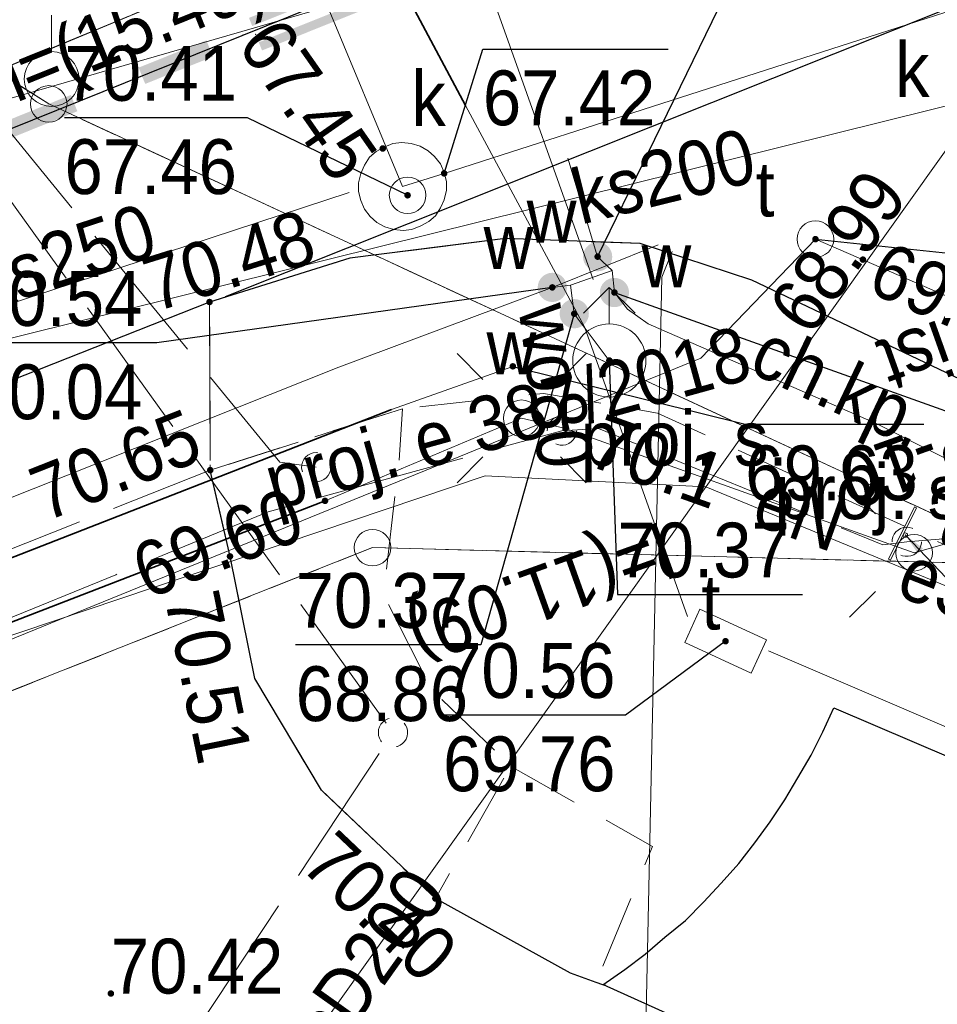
# Model space of a CAD drawing. Header units: feet. Extents: x 6524992 to 6539952, y 6047571 to 6067901.
# Tile 22 of 53: x 6531709 to 6531721, y 6048656 to 6048670. Entities that reach past the tile are written whole.
import ezdxf
from ezdxf.enums import TextEntityAlignment as Align

# ---------------------------------------------------------------- set-up
doc = ezdxf.new("R2010")
doc.units = ezdxf.units.FT
doc.header["$MEASUREMENT"] = 0
for name, pattern in [('1.5_0.5', [2, 1.5, -0.5]), ('218-500', [1, 0.5, -0.5]), ('219-500', [0]), ('mz1.0_0.5', [1.5, 1, -0.5]), ('mz2.0_0.5', [2.5, 2, -0.5])]:
    doc.linetypes.add(name, pattern=pattern)
doc.layers.get('0').update_dxf_attribs({"linetype": 'CONTINUOUS', "lineweight": 18})
for name, color, linetype, transparency in [('131-Punkt osnowy pomiarowej', 7, 'CONTINUOUS', 0.5), ('202-Punkt graniczny stabilizowany trwale', 7, 'CONTINUOUS', 0.5), ('218-Granica użytku', 7, 'CONTINUOUS', 0.5), ('219-Linia granicy', 7, 'CONTINUOUS', 0.5), ('chodnik (powierzchnia)', 7, 'CONTINUOUS', 0.5), ('chodnik (powierzchnia)-Atr17', 7, 'CONTINUOUS', 0.5), ('hydrant (punkt)', 7, 'CONTINUOUS', 0.5), ('jezdnia (powierzchnia)', 7, 'CONTINUOUS', 0.5), ('krawężnik (linia)', 7, 'CONTINUOUS', 0.5), ('latarnia (punkt)', 7, 'CONTINUOUS', 0.5), ('przewód elektroenergetyczny (linia)', 7, 'CONTINUOUS', 0.5), ('przewód elektroenergetyczny (linia)-Atr1', 7, 'CONTINUOUS', 0.5), ('przewód elektroenergetyczny - projektowany lub w budowie (linia) - ob. projektowany', 7, 'CONTINUOUS', 0.5), ('przewód elektroenergetyczny - projektowany lub w budowie (linia) - ob. projektowany-Atr1', 7, 'CONTINUOUS', 0.5), ('przewód gazowy (linia)', 7, 'CONTINUOUS', 0.5), ('przewód kanalizacyjny (linia)', 7, 'CONTINUOUS', 0.5), ('przewód kanalizacyjny (linia)-Atr1', 7, 'CONTINUOUS', 0.5), ('przewód telekomunikacyjny (linia)', 7, 'CONTINUOUS', 0.5), ('przewód telekomunikacyjny - projektowany lub w budowie (linia) - ob. projektowany', 7, 'CONTINUOUS', 0.5), ('przewód wodociągowy (linia)', 7, 'CONTINUOUS', 0.5), ('przewód wodociągowy (linia)-Atr1', 7, 'CONTINUOUS', 0.5), ('punkt o określonej wysokości (sieć elektroenergetyczna)', 7, 'CONTINUOUS', 0.5), ('punkt o określonej wysokości (sieć elektroenergetyczna)-Atr3', 7, 'CONTINUOUS', 0.5), ('punkt o określonej wysokości (sieć gazowa)', 7, 'CONTINUOUS', 0.5), ('punkt o określonej wysokości (sieć gazowa)-Atr2', 7, 'CONTINUOUS', 0.5), ('punkt o określonej wysokości (sieć gazowa)-Atr3', 7, 'CONTINUOUS', 0.5), ('punkt o określonej wysokości (sieć kanalizacyjna)', 7, 'CONTINUOUS', 0.5), ('punkt o określonej wysokości (sieć kanalizacyjna)-Atr2', 7, 'CONTINUOUS', 0.5), ('punkt o określonej wysokości (sieć kanalizacyjna)-Atr3', 7, 'CONTINUOUS', 0.5), ('punkt o określonej wysokości (sieć telekomunikacyjna)', 7, 'CONTINUOUS', 0.5), ('punkt o określonej wysokości (sieć telekomunikacyjna)-Atr2', 7, 'CONTINUOUS', 0.5), ('punkt o określonej wysokości (sieć telekomunikacyjna)-Atr3', 7, 'CONTINUOUS', 0.5), ('punkt o określonej wysokości (sieć wodociągowa)', 7, 'CONTINUOUS', 0.5), ('punkt o określonej wysokości (sieć wodociągowa)-Atr2', 7, 'CONTINUOUS', 0.5), ('punkt o określonej wysokości (sieć wodociągowa)-Atr3', 7, 'CONTINUOUS', 0.5), ('punkt wysokościowy sztuczny', 7, 'CONTINUOUS', 0.5), ('punkt wysokościowy sztuczny-Atr2', 7, 'CONTINUOUS', 0.5), ('rura ochronna - przewód elektroenergetyczny (linia)', 7, 'CONTINUOUS', 0.5), ('rura ochronna - przewód gazowy (linia)', 7, 'CONTINUOUS', 0.5), ('rura ochronna - przewód telekomunikacyjny (linia)', 7, 'CONTINUOUS', 0.5), ('studzienka - przewód kanalizacyjny (powierzchnia)', 7, 'CONTINUOUS', 0.5), ('studzienka okrągła - przewód kanalizacyjny (punkt)', 7, 'CONTINUOUS', 0.5), ('studzienka okrągła - przewód kanalizacyjny (punkt)-Atr17', 7, 'CONTINUOUS', 0.5), ('studzienka okrągła - przewód telekomunikacyjny (punkt)', 7, 'CONTINUOUS', 0.5), ('studzienka okrągła - przewód telekomunikacyjny (punkt)-Atr17', 7, 'CONTINUOUS', 0.5), ('studzienka prostokątna - przewód telekomunikacyjny (punkt)', 7, 'CONTINUOUS', 0.5), ('studzienka prostokątna - przewód telekomunikacyjny (punkt)-Atr17', 7, 'CONTINUOUS', 0.5), ('słup lub maszt - projektowany lub w budowie (punkt) - ob. projektowany', 7, 'CONTINUOUS', 0.5), ('słup lub maszt - projektowany lub w budowie (punkt) - ob. projektowany-Atr17', 7, 'CONTINUOUS', 0.5), ('urządzenie techniczne projektowane lub w budowie (sieć telekomunikacyjna) - punkt - ob. projektowany', 7, 'CONTINUOUS', 0.5), ('zasuwa - siec wodociągowa (punkt)', 7, 'CONTINUOUS', 0.5), ('zasuwa - siec wodociągowa (punkt)-Atr17', 7, 'CONTINUOUS', 0.5)]:
    doc.layers.add(name, color=color, linetype=linetype, transparency=transparency)
doc.layers.add('_Robocza', color=1, linetype='CONTINUOUS', lineweight=30, plot=False)
for name, color, linetype, lineweight in [('gaPionowe', 7, 'CONTINUOUS', 13), ('gaPoziome', 7, 'CONTINUOUS', 13), ('zzz.gaHSDlugosc', 7, 'CONTINUOUS', 30), ('zzz.gaHSDodTekst', 7, 'CONTINUOUS', 30), ('zzz.gaHSDomyslna', 7, 'CONTINUOUS', 30), ('zzz.gaHSKilometraz', 7, 'CONTINUOUS', 30), ('zzz.gaHSNazwa', 7, 'CONTINUOUS', 30), ('zzz.gaHSOpis', 7, 'CONTINUOUS', 30), ('zzz.gaHSStan', 7, 'CONTINUOUS', 30), ('zzz.gaHSTrasa', 7, 'CONTINUOUS', 30)]:
    doc.layers.add(name, color=color, linetype=linetype, lineweight=lineweight)
doc.styles.add('GA4-HS-TEXT', font='arial.ttf', dxfattribs={"width": 0.9})
doc.styles.get("Standard").update_dxf_attribs({"font": 'arial.ttf'})
doc.dimstyles.new('GA-LEADER', dxfattribs={"dimtxt": 1, "dimasz": 1, "dimexe": 1, "dimexo": 1, "dimgap": 1, "dimtad": 1, "dimtxsty": 'Standard', "dimcen": 1, "dimadec": 0, "dimazin": 0, "dimtfac": 1, "dimtmove": 0, "dimatfit": 3, "dimfxl": 1, "dimarcsym": 0})

# ---------------------------------------------------------------- blocks, each defined once
blk = doc.blocks.new('202')
at = {"color": 0, "linetype": 'Continuous', "lineweight": 0}
blk.add_circle((0, 0), 0.25, dxfattribs=at)
blk = doc.blocks.new('US15B')
at = {"color": 0, "linetype": 'Continuous', "lineweight": 0}
blk.add_lwpolyline([(-0.5, -0.25), (0.5, -0.25), (0.5, 0.25), (-0.5, 0.25)], close=True, dxfattribs=at)
blk = doc.blocks.new('US02')
at = {"color": 0, "linetype": 'Continuous', "lineweight": 13}
for p, q in [((0, 1), (-0.353, 0.647)), ((0, 0.5), (0, 1)), ((0, 1), (0.354, 0.647))]:
    blk.add_line(p, q, dxfattribs=at)
blk.add_circle((0, 0), 0.5, dxfattribs=at)
blk = doc.blocks.new('US25')
at = {"linetype": 'Continuous', "lineweight": 0}
h = blk.add_hatch(color=0, dxfattribs=at)
edge = h.paths.add_edge_path()
edge.add_arc((0, 0), 0.2, 0, 360)
blk = doc.blocks.new('PW01')
at = {"linetype": 'Continuous', "lineweight": 13}
h = blk.add_hatch(color=0, dxfattribs=at)
edge = h.paths.add_edge_path()
edge.add_arc((0, 0), 0.045, 0, 360)
blk = doc.blocks.new('US15')
at = {"color": 0, "linetype": 'Continuous', "lineweight": 13}
blk.add_circle((0, 0), 0.25, dxfattribs=at)
blk = doc.blocks.new('PW02')
at = {"linetype": 'Continuous', "lineweight": 13}
h = blk.add_hatch(color=0, dxfattribs=at)
edge = h.paths.add_edge_path()
edge.add_arc((0, 0), 0.045, 0, 360)
blk = doc.blocks.new('SM01')
at = {"color": 0, "linetype": 'Continuous', "lineweight": 13}
for p, q in [((-0.53, 0.531), (-0.883, 0.884)), ((0.531, 0.531), (0.884, 0.884)), ((-0.53, -0.53), (-0.883, -0.883)), ((0.531, -0.53), (0.884, -0.883))]:
    blk.add_line(p, q, dxfattribs=at)
blk.add_circle((0, 0), 0.25, dxfattribs=at)
blk = doc.blocks.new('US01P')
at = {"color": 0, "linetype": 'Continuous', "lineweight": 13}
for points in [[(0.082, 0.181), (0.072, 0.186), (0.034, 0.197), (-0.006, 0.2), (-0.046, 0.194), (-0.084, 0.182), (-0.118, 0.161), (-0.148, 0.135), (-0.172, 0.103), (-0.189, 0.066), (-0.198, 0.028), (-0.2, -0.001)], [(-0.082, -0.182), (-0.061, -0.191), (-0.022, -0.199), (0.018, -0.199), (0.057, -0.192), (0.094, -0.177), (0.127, -0.155), (0.155, -0.126), (0.177, -0.093), (0.192, -0.056), (0.199, -0.016), (0.2, 0)]]:
    blk.add_lwpolyline(points, dxfattribs=at)
blk = doc.blocks.new('131')
at = {"color": 0, "linetype": 'Continuous', "lineweight": 13}
blk.add_line((0, 0.375), (0, 0.875), dxfattribs=at)
blk.add_circle((0, 0), 0.375, dxfattribs=at)
blk = doc.blocks.new('gaHSPos')
at = {"color": 0, "linetype": 'Continuous', "lineweight": 0}
blk.add_point((0, 0), dxfattribs=at)
blk = doc.blocks.new('*U119')
at = {"layer": 'zzz.gaHSDomyslna', "color": 251}
for points in [[(6.901, 2.96, 0.12, 0.12, 0), (-0.067, 0.167, 0.12, 0.12, 0)], [(7.035, 2.626, 0.12, 0.12, 0), (0.067, -0.167, 0.12, 0.12, 0)]]:
    blk.add_lwpolyline(points, format="xyseb", dxfattribs=at)
at = {"color": 251}
for p in [(6.968, 2.793), (0, 0)]:
    blk.add_blockref('gaHSPos', p, dxfattribs=at)
blk = doc.blocks.new('*U125')
at = {"layer": 'zzz.gaHSDomyslna', "color": 251}
for points in [[(12.986, 5.232, 0.24, 0.24, 0), (13.913, 5.605, 0.24, 0.24, 0)], [(11.131, 4.484, 0.24, 0.24, 0), (12.058, 4.858, 0.24, 0.24, 0)]]:
    blk.add_lwpolyline(points, format="xyseb", dxfattribs=at)
at = {"color": 251}
blk.add_blockref('gaHSPos', (14.368, 5.788), dxfattribs=at)
blk = doc.blocks.new('z.ga4.HSL-desc')
at = {"layer": 'zzz.gaHSDlugosc', "style": 'GA4-HS-TEXT', "width": 0.9}
blk.add_attdef('LENGTH', (6.026, 0.4), '', height=1, dxfattribs=at)
at = {"layer": 'zzz.gaHSDodTekst', "style": 'GA4-HS-TEXT', "width": 0.9, "flags": 1}
blk.add_attdef('ADDTEXT', (0, -2.744), '', height=1, dxfattribs=at)
at = {"layer": 'zzz.gaHSKilometraz', "style": 'GA4-HS-TEXT', "width": 0.9, "flags": 1}
blk.add_attdef('POSITION', (0, -5.695), '', height=1, dxfattribs=at)
at = {"layer": 'zzz.gaHSNazwa', "style": 'GA4-HS-TEXT', "width": 0.9}
blk.add_attdef('NAME', (0, 0.4), '', height=1, dxfattribs=at)
at = {"layer": 'zzz.gaHSStan', "style": 'GA4-HS-TEXT', "width": 0.9}
blk.add_attdef('STATE', (0, -1.356), '', height=1, dxfattribs=at)
at = {"layer": 'zzz.gaHSTrasa', "style": 'GA4-HS-TEXT', "width": 0.9, "flags": 1}
blk.add_attdef('ROUTE', (0, -4.27), '', height=1, dxfattribs=at)
blk = doc.blocks.new('gaVSPos')
blk.add_point((0, 0))
blk = doc.blocks.new('gaVSTVcolumn0')
at = {"color": 0, "linetype": 'ByBlock', "lineweight": -2}
for p, q in [((-400, -30), (400, -30)), ((-400, -60), (-400, -30)), ((400, -60), (-400, -60)), ((400, -30), (400, -60))]:
    blk.add_line(p, q, dxfattribs=at)
blk.add_circle((0, 0), 30, dxfattribs=at)

msp = doc.modelspace()

# ---------------------------------------------------------------- linework, layer by layer
at = {"layer": '218-Granica użytku', "color": 3, "linetype": '218-500', "lineweight": 18, "flags": 128}
for points in [[(6531708.28, 6048669.06), (6531758.1, 6048689.8)], [(6531758.1, 6048689.8), (6531708.28, 6048669.06)], [(6531708.99, 6048668.61), (6531708.28, 6048669.06)], [(6531708.28, 6048669.06), (6531708.99, 6048668.61)], [(6531722.6, 6048662.3), (6531708.99, 6048668.61)], [(6531708.99, 6048668.61), (6531722.6, 6048662.3)], [(6531713.42, 6048662.54), (6531700.13, 6048657.27)], [(6531700.13, 6048657.27), (6531713.42, 6048662.54)], [(6531722.6, 6048662.3), (6531713.42, 6048662.54)], [(6531713.42, 6048662.54), (6531722.6, 6048662.3)]]:
    msp.add_lwpolyline(points, dxfattribs=at)
at = {"layer": '219-Linia granicy', "color": 3, "linetype": '219-500', "lineweight": 18, "flags": 128}
for points in [[(6531708.28, 6048669.06), (6531758.1, 6048689.8)], [(6531708.28, 6048669.06), (6531708.99, 6048668.61)], [(6531708.99, 6048668.61), (6531722.6, 6048662.3)], [(6531673.29, 6048646.63), (6531713.42, 6048662.54)], [(6531713.42, 6048662.54), (6531722.6, 6048662.3)]]:
    msp.add_lwpolyline(points, dxfattribs=at)
at = {"layer": '_Robocza'}
msp.add_lwpolyline([(6531683.556, 6048658.235), (6531756.637, 6048687.676, 0.034719), (6531779.429, 6048700.176), (6531796.103, 6048710.786)], format="xyb", dxfattribs=at)
msp.add_lwpolyline([(6531711.41, 6048665.976), (6531738.048, 6048676.606)], dxfattribs=at)
msp.add_circle((6531733.871, 6048670.068), 50, dxfattribs=at)
at = {"layer": 'chodnik (powierzchnia)', "color": 7, "linetype": 'mz1.0_0.5', "lineweight": 18, "flags": 128}
for points in [[(6531711.2, 6048663.6), (6531713.83, 6048664.44), (6531715.76, 6048664.65), (6531717.32, 6048664.38), (6531721.79, 6048662.33), (6531722.58, 6048662.47), (6531725.69, 6048661), (6531726.41, 6048662.46), (6531721.55, 6048664.8), (6531718.61, 6048666.2), (6531717.08, 6048666.7), (6531715.24, 6048666.77), (6531713.11, 6048666.5), (6531711.19, 6048665.9)], [(6531713.83, 6048664.44), (6531711.2, 6048663.6), (6531711.47, 6048662.42), (6531711.81, 6048660.75), (6531712.72, 6048659.22), (6531714.28, 6048657.74), (6531715.31, 6048659.55), (6531714.23, 6048660.6), (6531713.57, 6048661.9), (6531713.78, 6048663.69)]]:
    msp.add_lwpolyline(points, close=True, dxfattribs=at)
msp.add_lwpolyline([(6531715.31, 6048659.55), (6531717.25, 6048658.45), (6531716.48, 6048656.59), (6531716.13, 6048656.72), (6531714.28, 6048657.74)], dxfattribs=at)
at = {"layer": 'jezdnia (powierzchnia)', "color": 7, "linetype": '1.5_0.5', "lineweight": 18, "flags": 128}
for points in [[(6531934.86, 6048854.54), (6531926.95, 6048841.93), (6531918.96, 6048830.06), (6531909.5, 6048817.18), (6531901.18, 6048806.68), (6531892.44, 6048796.38), (6531883.95, 6048786.92), (6531881.51, 6048784.27), (6531879.59, 6048782.86), (6531877.75, 6048782.38), (6531875.82, 6048782.5), (6531874.76, 6048782.88), (6531873.9, 6048783.37), (6531869.6, 6048778.86), (6531870.13, 6048778.03), (6531870.82, 6048776.02), (6531870.85, 6048775.07), (6531870.54, 6048773.29), (6531869.38, 6048771.34), (6531868.01, 6048769.93), (6531863.36, 6048765.34), (6531859.32, 6048761.55), (6531848.76, 6048752.38), (6531843.59, 6048748.2), (6531831.18, 6048739.14), (6531817.84, 6048729.74), (6531793.06, 6048712.45), (6531781.56, 6048705.02), (6531771.84, 6048699.39), (6531762.11, 6048694.16), (6531748.35, 6048687.6), (6531736.63, 6048682.63), (6531731.2, 6048680.43), (6531723.01, 6048677.15), (6531720.39, 6048676.29), (6531718.04, 6048676.19), (6531716, 6048676.85), (6531700.78, 6048671.82), (6531700.43, 6048670.57), (6531699.94, 6048669.55), (6531698.66, 6048667.85), (6531696.88, 6048666.7), (6531694.1, 6048665.57), (6531671.86, 6048656.66), (6531663.54, 6048653.32), (6531665.69, 6048647.72), (6531673.65, 6048650.92), (6531696.57, 6048660.12), (6531711.19, 6048665.9), (6531713.11, 6048666.5), (6531715.24, 6048666.77), (6531717.08, 6048666.7), (6531718.61, 6048666.2), (6531721.55, 6048664.8), (6531726.41, 6048662.46), (6531732.77, 6048659.4), (6531735.33, 6048664.82), (6531734.21, 6048665.57), (6531733.07, 6048666.83), (6531732.2, 6048668.59), (6531731.94, 6048669.96), (6531732.02, 6048671.12), (6531732.75, 6048673.21), (6531733.92, 6048674.7), (6531735.62, 6048675.73), (6531738.9, 6048677.05), (6531750.92, 6048682.22), (6531764.64, 6048688.73), (6531774.64, 6048694.07), (6531784.88, 6048700.05), (6531796.3, 6048707.41), (6531807.81, 6048715.38), (6531812.49, 6048718.65), (6531821.51, 6048725), (6531834.56, 6048734.18), (6531847.16, 6048743.36), (6531852.83, 6048747.95), (6531863.16, 6048756.92), (6531867.95, 6048761.44), (6531872.3, 6048765.7), (6531873.84, 6048766.99), (6531875.25, 6048767.75), (6531877.35, 6048768.27), (6531879.48, 6048768.24), (6531881.09, 6048767.74), (6531883.2, 6048766.46), (6531886.63, 6048772.09), (6531886.01, 6048772.9), (6531885.74, 6048773.58), (6531885.26, 6048775.66), (6531885.44, 6048778.18), (6531886.52, 6048780.64), (6531887.99, 6048782.41), (6531897.21, 6048792.67), (6531905.82, 6048802.85), (6531914.51, 6048813.86), (6531923.67, 6048826.32), (6531932.04, 6048838.77), (6531939.94, 6048851.37)], [(6531696.57, 6048660.12), (6531701.06, 6048659.59), (6531711.2, 6048663.6), (6531711.19, 6048665.9)]]:
    msp.add_lwpolyline(points, close=True, dxfattribs=at)
at = {"layer": 'krawężnik (linia)', "color": 7, "linetype": 'Continuous', "lineweight": 25, "flags": 128}
for points in [[(6531774.64, 6048694.07), (6531764.64, 6048688.73), (6531750.92, 6048682.22), (6531738.9, 6048677.05), (6531735.62, 6048675.73), (6531733.92, 6048674.7), (6531732.75, 6048673.21), (6531732.02, 6048671.12), (6531731.94, 6048669.96), (6531732.2, 6048668.59), (6531733.07, 6048666.83), (6531734.21, 6048665.57), (6531735.33, 6048664.82), (6531732.77, 6048659.4), (6531726.41, 6048662.46), (6531721.55, 6048664.8), (6531718.61, 6048666.2), (6531717.08, 6048666.7), (6531715.24, 6048666.77), (6531713.11, 6048666.5), (6531711.19, 6048665.9), (6531696.57, 6048660.12), (6531673.65, 6048650.92), (6531665.69, 6048647.72)], [(6531714.28, 6048657.74), (6531712.72, 6048659.22), (6531711.81, 6048660.75), (6531711.47, 6048662.42), (6531711.2, 6048663.6)], [(6531716.57, 6048656.56), (6531716.87, 6048656.77), (6531717.15, 6048656.98), (6531717.42, 6048657.21), (6531717.7, 6048657.44), (6531717.95, 6048657.69), (6531718.19, 6048657.95), (6531718.43, 6048658.22), (6531718.65, 6048658.5), (6531718.86, 6048658.79), (6531719.06, 6048659.09), (6531719.24, 6048659.39), (6531719.42, 6048659.7), (6531719.58, 6048660.02), (6531719.73, 6048660.35), (6531755.93, 6048644.88)], [(6531716.61, 6048656.55), (6531716.57, 6048656.56), (6531716.48, 6048656.59), (6531716.13, 6048656.72), (6531714.28, 6048657.74)], [(6531755.36, 6048639.5), (6531740.95, 6048645.55), (6531716.58, 6048656.56)]]:
    msp.add_lwpolyline(points, dxfattribs=at)
at = {"layer": 'przewód elektroenergetyczny (linia)', "color": 1, "linetype": 'Continuous', "lineweight": 18, "flags": 128}
for points in [[(6531720.83, 6048662.47), (6531720.15, 6048662.71), (6531716.06, 6048664.17), (6531715.46, 6048664.31), (6531712.77, 6048663.18), (6531700.33, 6048658.37), (6531697.05, 6048657.68), (6531696.43, 6048657.59), (6531673.36, 6048648.21), (6531673.3, 6048647.68), (6531671.99, 6048647.48), (6531671.55, 6048647.49), (6531670.73, 6048647.05)], [(6531793.07, 6048628.61), (6531759.89, 6048644.1), (6531751.16, 6048648.64), (6531726.42, 6048659.89), (6531717.98, 6048663.37), (6531714.96, 6048663.52), (6531697.25, 6048657.56), (6531692.22, 6048655.76), (6531682.63, 6048652.33), (6531668.57, 6048647.58), (6531664.42, 6048645.28), (6531624.8, 6048629.07)], [(6531720.83, 6048662.47), (6531722.47, 6048662.94), (6531726.42, 6048661.07), (6531730.12, 6048659.35)]]:
    msp.add_lwpolyline(points, dxfattribs=at)
at = {"layer": 'przewód elektroenergetyczny - projektowany lub w budowie (linia) - ob. projektowany', "color": 1, "linetype": 'mz2.0_0.5', "lineweight": 18, "flags": 128}
msp.add_lwpolyline([(6531670.91, 6048647.25), (6531671.52, 6048647.49), (6531671.98, 6048647.46), (6531673.05, 6048647.8), (6531673.32, 6048648.22), (6531679.79, 6048650.65), (6531687.19, 6048653.44), (6531690.16, 6048654.55), (6531691.98, 6048655.42), (6531694.84, 6048656.8), (6531696.48, 6048657.58), (6531698.85, 6048658.05), (6531700.76, 6048658.43), (6531701.65, 6048658.79), (6531703.11, 6048659.39), (6531706.26, 6048660.68), (6531709.91, 6048662.17), (6531711.99, 6048663.03), (6531716.01, 6048664.14), (6531716.51, 6048664.17), (6531719.22, 6048663.06), (6531720.4, 6048662.58), (6531720.73, 6048662.62), (6531722.6, 6048662.77), (6531724.55, 6048661.76), (6531725.05, 6048661.51), (6531730.12, 6048659.26), (6531734.1, 6048657.41)], dxfattribs=at)
at = {"layer": 'przewód gazowy (linia)', "color": 40, "linetype": 'Continuous', "lineweight": 18, "flags": 128}
msp.add_lwpolyline([(6531715.34, 6048665.02), (6531713.68, 6048664.43), (6531696.93, 6048657.89), (6531693.46, 6048666.82), (6531686.49, 6048664.07), (6531677.14, 6048660.47), (6531675.52, 6048659.02), (6531672.27, 6048657.62), (6531670.27, 6048656.98), (6531667.53, 6048656.11), (6531663.49, 6048654.66), (6531659.66, 6048653.34), (6531638.98, 6048645.96), (6531636.52, 6048644.31)], dxfattribs=at)
at = {"layer": 'przewód kanalizacyjny (linia)', "color": 34, "linetype": 'Continuous', "lineweight": 18, "flags": 128}
for points in [[(6531713.83, 6048667.48), (6531714.4, 6048667.66), (6531730.57, 6048672.86), (6531731.14, 6048673.04), (6531731.68, 6048673.3), (6531758.37, 6048686.34), (6531758.92, 6048686.61), (6531759.45, 6048686.88), (6531780.42, 6048697.77), (6531780.96, 6048698.05), (6531781.47, 6048698.4), (6531792.63, 6048706.25), (6531793.13, 6048706.6), (6531793.64, 6048706.94), (6531803.75, 6048713.64), (6531804.26, 6048713.98), (6531803.91, 6048714.45), (6531801.24, 6048718.11), (6531800.89, 6048718.6)], [(6531709.58, 6048677.7), (6531713.83, 6048667.48)], [(6531701.34, 6048666.63), (6531701.97, 6048666.81), (6531725.95, 6048673.74), (6531726.63, 6048673.94), (6531726.85, 6048673.35), (6531728.15, 6048669.84), (6531728.38, 6048669.23), (6531728.93, 6048668.82), (6531744.96, 6048656.84), (6531744.99, 6048656.82)], [(6531721.79, 6048668.71), (6531708.44, 6048649.99), (6531695.87, 6048622.74)], [(6531721.79, 6048668.71), (6531705.22, 6048664.6)], [(6531713.1, 6048667.4), (6531705.89, 6048665.03)]]:
    msp.add_lwpolyline(points, dxfattribs=at)
at = {"layer": 'przewód telekomunikacyjny (linia)', "color": 30, "linetype": 'Continuous', "lineweight": 18, "flags": 128}
for points in [[(6531797.26, 6048707.13), (6531793.92, 6048707.52), (6531792.81, 6048708.11), (6531787.6, 6048711.89), (6531786.97, 6048711.8), (6531754.07, 6048693.28), (6531712.78, 6048672.85), (6531712.61, 6048672.5), (6531714.69, 6048668.59), (6531716.32, 6048665.56), (6531717.73, 6048661.6)], [(6531753.12, 6048673.62), (6531742.55, 6048656.74), (6531719.48, 6048666.76)], [(6531672.66, 6048647.38), (6531702.86, 6048659), (6531717.91, 6048665.13), (6531719.48, 6048666.76)], [(6531777.86, 6048634.51), (6531776.5, 6048635.82), (6531759.46, 6048643.48), (6531733.72, 6048654.75), (6531718.84, 6048661.13)]]:
    msp.add_lwpolyline(points, dxfattribs=at)
at = {"layer": 'przewód telekomunikacyjny - projektowany lub w budowie (linia) - ob. projektowany', "color": 30, "linetype": 'mz2.0_0.5', "lineweight": 18, "flags": 128}
for points in [[(6531706.93, 6048649.69), (6531710.75, 6048655.55), (6531713.7, 6048660.01), (6531708.13, 6048667.75), (6531705.27, 6048671.76), (6531705.27, 6048672.18), (6531717.55, 6048677.27), (6531726.15, 6048680.82), (6531733.95, 6048683.69), (6531742.1, 6048687.22), (6531752.72, 6048691.87), (6531755.86, 6048693.31), (6531763.33, 6048697.81), (6531773.08, 6048703.19), (6531780.31, 6048707.41), (6531787.58, 6048711.88), (6531792.79, 6048715.24), (6531794.74, 6048716.43), (6531800.15, 6048709.57), (6531807.95, 6048714.78), (6531816.25, 6048720.69), (6531825.55, 6048727.06), (6531830.8, 6048730.89), (6531842.77, 6048739.27), (6531853.8, 6048747.24), (6531857.13, 6048747.18), (6531863.61, 6048752.1), (6531869.13, 6048757.59), (6531875.37, 6048763.87), (6531876.77, 6048765.35), (6531880.47, 6048769.16), (6531888.71, 6048777.99), (6531894.8, 6048784.52), (6531903.44, 6048793.89), (6531903.88, 6048796.55), (6531909.5, 6048802.76), (6531914.43, 6048810.92), (6531915, 6048812.25), (6531916.84, 6048813.64), (6531920.46, 6048819.22), (6531924.61, 6048825.94), (6531930.11, 6048835.01), (6531923.6, 6048839.36), (6531924.53, 6048842.82), (6531927.18, 6048847.09), (6531931.72, 6048854.39), (6531935.79, 6048860.81), (6531938.71, 6048867.58), (6531941.8, 6048874.27), (6531944.96, 6048880.54), (6531948.65, 6048888.39), (6531951.99, 6048895.25), (6531956.03, 6048903.66), (6531961.03, 6048914.24), (6531965.67, 6048924.18), (6531967.68, 6048928.48), (6531968.59, 6048930.64), (6531970.1, 6048932.2), (6531972.63, 6048937.77), (6531974.42, 6048941.79), (6531975.82, 6048948.52), (6531991.7, 6048940.63), (6532001.18, 6048936.09), (6532003.91, 6048934.96), (6532011.71, 6048932.32), (6532017.77, 6048929.38), (6532021.09, 6048926.88), (6532025, 6048924.01), (6532031.82, 6048920.79), (6532042.23, 6048915.86), (6532053.01, 6048910.7), (6532064.72, 6048905.2), (6532076.32, 6048899.75), (6532087.55, 6048894.45), (6532091.09, 6048892.46), (6532095.66, 6048889.88), (6532103.83, 6048886.2), (6532119.27, 6048879), (6532135.1, 6048871.73), (6532138.35, 6048870.39), (6532146.64, 6048869.74), (6532149.6, 6048869.57), (6532162.03, 6048870.45), (6532172.87, 6048871.27), (6532181.8, 6048884.33), (6532190.96, 6048879.87), (6532201.93, 6048866.18), (6532207.09, 6048859.78), (6532214.04, 6048854.15), (6532214.9, 6048852.81), (6532214.54, 6048850.98), (6532208.88, 6048839.36), (6532207.45, 6048836.13), (6532208.57, 6048834.52), (6532222.88, 6048827.77), (6532226.44, 6048826.12), (6532230.85, 6048824.95), (6532231.25, 6048825.45), (6532236.94, 6048837.22), (6532242.7, 6048834.67), (6532242.47, 6048832.45)], [(6531712.65, 6048663.64), (6531712.15, 6048663.71), (6531705.73, 6048671.56), (6531705.9, 6048672.2), (6531711.53, 6048674.52), (6531722.26, 6048679.03), (6531725.05, 6048680.08), (6531732.65, 6048682.95), (6531737.66, 6048684.98), (6531746.49, 6048688.9), (6531751.18, 6048690.92), (6531756.09, 6048693.02), (6531761.69, 6048696.31), (6531770.52, 6048701.54), (6531777.39, 6048705.58), (6531787.1, 6048711.31), (6531794.35, 6048715.7), (6531800.73, 6048707.82)]]:
    msp.add_lwpolyline(points, dxfattribs=at)
at = {"layer": 'przewód wodociągowy (linia)', "color": 5, "linetype": 'Continuous', "lineweight": 18, "flags": 128}
for points in [[(6531716.44, 6048666.21), (6531712.39, 6048677.57), (6531693.36, 6048686.21), (6531683.01, 6048690.7), (6531650.39, 6048705.74), (6531644.49, 6048708.62), (6531620.57, 6048719.87), (6531598.57, 6048730.2), (6531596.79, 6048731.04), (6531593.97, 6048732.49), (6531565.91, 6048745.95)], [(6531773.83, 6048692.31), (6531764.92, 6048687.34), (6531756.8, 6048684.53), (6531752.08, 6048681.51), (6531734.36, 6048673.36), (6531734.19, 6048667.33), (6531734.5, 6048666.92), (6531735.91, 6048665.46), (6531736.34, 6048665.17), (6531735.05, 6048662.83), (6531733.52, 6048659.5), (6531733.43, 6048659.28), (6531732.89, 6048658.19), (6531726.31, 6048661.22), (6531720.31, 6048664.24), (6531717.19, 6048665.6), (6531716.91, 6048665.8), (6531716.73, 6048666.03), (6531716.7, 6048666.33), (6531716.5, 6048666.52), (6531716.09, 6048667.87)], [(6531699.49, 6048659.65), (6531712.96, 6048665.01), (6531715.88, 6048666.1), (6531717.33, 6048666.68)], [(6531717.52, 6048666.59), (6531717.38, 6048666.24)], [(6531715.88, 6048666.1), (6531716.13, 6048666.13), (6531716.7, 6048666.33)], [(6531716.66, 6048665.1), (6531716.18, 6048665.74), (6531716.13, 6048666.13)], [(6531717.73, 6048632.64), (6531717.89, 6048637.79), (6531716.84, 6048640.97), (6531717.38, 6048666.24)]]:
    msp.add_lwpolyline(points, dxfattribs=at)
at = {"layer": 'punkt o określonej wysokości (sieć gazowa)-Atr2', "color": 7, "flags": 128}
msp.add_lwpolyline([(6531715.34, 6048665.02), (6531718.52, 6048664.23), (6531720.962, 6048664.23)], dxfattribs=at)
at = {"layer": 'punkt o określonej wysokości (sieć kanalizacyjna)-Atr2', "color": 7, "flags": 128}
for points in [[(6531714.4, 6048667.66), (6531714.93, 6048669.36), (6531717.467, 6048669.36)], [(6531713.9, 6048667.36), (6531711.71, 6048668.42), (6531709.205, 6048668.42)]]:
    msp.add_lwpolyline(points, dxfattribs=at)
at = {"layer": 'punkt o określonej wysokości (sieć telekomunikacyjna)-Atr2', "color": 7, "flags": 128}
for points in [[(6531719.48, 6048666.76), (6531724.42, 6048666.24), (6531726.893, 6048666.24)], [(6531718.25, 6048661.26), (6531716.88, 6048660.25), (6531714.385, 6048660.25)]]:
    msp.add_lwpolyline(points, dxfattribs=at)
at = {"layer": 'punkt o określonej wysokości (sieć wodociągowa)-Atr2', "color": 7, "flags": 128}
for points in [[(6531716.5, 6048666.52), (6531718.59, 6048670.82), (6531721.116, 6048670.82)], [(6531715.88, 6048666.1), (6531710.47, 6048665.34), (6531707.912, 6048665.34)], [(6531716.73, 6048666.03), (6531721.63, 6048664.28), (6531724.156, 6048664.28)], [(6531716.18, 6048665.74), (6531714.9, 6048661.21), (6531712.368, 6048661.21)], [(6531716.66, 6048665.1), (6531716.77, 6048661.9), (6531719.302, 6048661.9)]]:
    msp.add_lwpolyline(points, dxfattribs=at)
at = {"layer": 'rura ochronna - przewód elektroenergetyczny (linia)', "color": 1, "linetype": 'Continuous', "lineweight": 35, "flags": 128}
msp.add_lwpolyline([(6531700.33, 6048658.37), (6531712.77, 6048663.18)], dxfattribs=at)
at = {"layer": 'rura ochronna - przewód gazowy (linia)', "color": 40, "linetype": 'Continuous', "lineweight": 35, "flags": 128}
msp.add_lwpolyline([(6531701.02, 6048659.49), (6531713.68, 6048664.43)], dxfattribs=at)
at = {"layer": 'rura ochronna - przewód telekomunikacyjny (linia)', "color": 30, "linetype": 'Continuous', "lineweight": 35, "flags": 128}
msp.add_lwpolyline([(6531712.61, 6048672.5), (6531714.69, 6048668.59)], dxfattribs=at)
at = {"layer": 'studzienka - przewód kanalizacyjny (powierzchnia)', "color": 34, "linetype": 'Continuous', "lineweight": 18, "flags": 128}
msp.add_lwpolyline([(6531713.39, 6048667.07), (6531713.31, 6048667.17), (6531713.26, 6048667.29), (6531713.23, 6048667.41), (6531713.23, 6048667.53), (6531713.26, 6048667.66), (6531713.31, 6048667.77), (6531713.38, 6048667.88), (6531713.47, 6048667.96), (6531713.58, 6048668.02), (6531713.7, 6048668.07), (6531713.82, 6048668.08), (6531713.95, 6048668.07), (6531714.07, 6048668.03), (6531714.18, 6048667.97), (6531714.27, 6048667.89), (6531714.35, 6048667.79), (6531714.4, 6048667.67), (6531714.43, 6048667.55), (6531714.43, 6048667.43), (6531714.4, 6048667.3), (6531714.35, 6048667.19), (6531714.28, 6048667.08), (6531714.19, 6048667), (6531714.08, 6048666.94), (6531713.96, 6048666.89), (6531713.84, 6048666.88), (6531713.71, 6048666.89), (6531713.59, 6048666.93), (6531713.48, 6048666.99)], close=True, dxfattribs=at)

# ---------------------------------------------------------------- block references
at = {"layer": '131-Punkt osnowy pomiarowej', "color": 7, "linetype": 'Continuous', "lineweight": 18}
msp.add_blockref('131', (6531709.03, 6048668.95), dxfattribs=at)
at = {"layer": '202-Punkt graniczny stabilizowany trwale', "color": 3, "linetype": 'Continuous', "lineweight": 18}
for p in [(6531708.99, 6048668.61), (6531713.42, 6048662.54)]:
    msp.add_blockref('202', p, dxfattribs=at)
at = {"layer": 'gaPionowe', "xscale": 0.001, "yscale": 0.001, "rotation": 243.4504058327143}
msp.add_blockref('gaVSTVcolumn0', (6531720.711, 6048662.712), dxfattribs=at)
at = {"layer": 'gaPionowe', "rotation": 243.4504058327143}
msp.add_blockref('gaVSPos', (6531720.711, 6048662.712), dxfattribs=at)
at = {"layer": 'gaPoziome'}
for name, p in [('*U119', (6531711.819, 6048669.564)), ('*U125', (6531697.279, 6048663.763))]:
    msp.add_blockref(name, p, dxfattribs=at)
at = {"layer": 'hydrant (punkt)', "color": 7, "linetype": 'Continuous', "lineweight": 18}
msp.add_blockref('US02', (6531716.66, 6048665.1), dxfattribs=at)
at = {"layer": 'latarnia (punkt)', "color": 7, "linetype": 'Continuous', "lineweight": 18}
for p in [(6531715.46, 6048664.31), (6531720.83, 6048662.47)]:
    msp.add_blockref('SM01', p, dxfattribs=at)
at = {"layer": 'punkt o określonej wysokości (sieć elektroenergetyczna)', "color": 1, "linetype": 'Continuous', "lineweight": 13}
for p in [(6531716.06, 6048664.17), (6531712.77, 6048663.18)]:
    msp.add_blockref('PW01', p, dxfattribs=at)
at = {"layer": 'punkt o określonej wysokości (sieć gazowa)', "color": 40, "linetype": 'Continuous', "lineweight": 13}
msp.add_blockref('PW01', (6531715.34, 6048665.02), dxfattribs=at)
at = {"layer": 'punkt o określonej wysokości (sieć kanalizacyjna)', "color": 34, "linetype": 'Continuous', "lineweight": 13}
for p in [(6531713.56, 6048668), (6531713.9, 6048667.36)]:
    msp.add_blockref('PW01', p, dxfattribs=at)
at = {"layer": 'punkt o określonej wysokości (sieć kanalizacyjna)', "color": 34, "linetype": 'Continuous', "lineweight": 13, "rotation": 17.816}
msp.add_blockref('PW01', (6531714.4, 6048667.66), dxfattribs=at)
at = {"layer": 'punkt o określonej wysokości (sieć telekomunikacyjna)', "color": 30, "linetype": 'Continuous', "lineweight": 13}
for p, rotation in [((6531719.48, 6048666.76), 243.41), ((6531720.13, 6048666.48), 336.397)]:
    msp.add_blockref('PW01', p, dxfattribs=dict(at, rotation=rotation))
msp.add_blockref('PW01', (6531718.25, 6048661.26), dxfattribs=at)
at = {"layer": 'punkt o określonej wysokości (sieć wodociągowa)', "color": 5, "linetype": 'Continuous', "lineweight": 13}
for p in [(6531716.5, 6048666.52), (6531715.88, 6048666.1), (6531716.73, 6048666.03), (6531716.18, 6048665.74), (6531716.66, 6048665.1)]:
    msp.add_blockref('PW01', p, dxfattribs=at)
at = {"layer": 'punkt wysokościowy sztuczny', "color": 7, "linetype": 'Continuous', "lineweight": 13}
for p in [(6531711.19, 6048665.9), (6531711.2, 6048663.6), (6531711.47, 6048662.42), (6531714.28, 6048657.74), (6531709.84, 6048656.44)]:
    msp.add_blockref('PW02', p, dxfattribs=at)
at = {"layer": 'studzienka okrągła - przewód kanalizacyjny (punkt)', "color": 34, "linetype": 'Continuous', "lineweight": 18}
msp.add_blockref('US15', (6531713.9, 6048667.36), dxfattribs=at)
at = {"layer": 'studzienka okrągła - przewód telekomunikacyjny (punkt)', "color": 30, "linetype": 'Continuous', "lineweight": 18, "rotation": 243.41}
msp.add_blockref('US15', (6531719.48, 6048666.76), dxfattribs=at)
at = {"layer": 'studzienka prostokątna - przewód telekomunikacyjny (punkt)', "color": 30, "linetype": 'Continuous', "lineweight": 18, "rotation": 335.2969999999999}
msp.add_blockref('US15B', (6531718.25, 6048661.26), dxfattribs=at)
at = {"layer": 'słup lub maszt - projektowany lub w budowie (punkt) - ob. projektowany', "color": 7, "linetype": 'Continuous', "lineweight": 18}
for p in [(6531716.01, 6048664.14), (6531720.73, 6048662.62)]:
    msp.add_blockref('US01P', p, dxfattribs=at)
at = {"layer": 'urządzenie techniczne projektowane lub w budowie (sieć telekomunikacyjna) - punkt - ob. projektowany', "color": 30, "linetype": 'Continuous', "lineweight": 18}
for p, rotation in [((6531712.65, 6048663.64), 198.566), ((6531713.7, 6048660.01), 218.972)]:
    msp.add_blockref('US01P', p, dxfattribs=dict(at, rotation=rotation))
at = {"layer": 'zasuwa - siec wodociągowa (punkt)', "color": 7, "linetype": 'Continuous', "lineweight": 13}
for p in [(6531716.5, 6048666.52), (6531715.88, 6048666.1), (6531716.73, 6048666.03), (6531716.18, 6048665.74)]:
    msp.add_blockref('US25', p, dxfattribs=at)
at = {"layer": 'zzz.gaHSOpis', "xscale": 0.75, "yscale": 0.75}
for p, rotation, values in [((6531704.463, 6048666.657), 21.94283644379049, {'STATE': 'ist', 'LENGTH': 'l=(15.49)', 'NAME': 'P-1e'}), ((6531721.512, 6048664.706), 199.6955587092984, {'STATE': 'ist', 'LENGTH': 'l=(11.09)', 'NAME': 'P-10'})]:
    msp.add_blockref('z.ga4.HSL-desc', p, dxfattribs=dict(at, rotation=rotation)).add_auto_attribs(values)

# ---------------------------------------------------------------- texts
at = {"layer": 'chodnik (powierzchnia)-Atr17', "color": 7, "width": 0.9}
msp.add_text('ch.kp.', height=0.75, rotation=334.536, dxfattribs=at).set_placement((6531718.54, 6048664.96))
at = {"layer": 'przewód elektroenergetyczny (linia)-Atr1', "color": 1, "width": 0.9}
msp.add_text('2eN', height=0.75, rotation=15.991, dxfattribs=at).set_placement((6531721.18, 6048662.57))
for s, rotation, p in [('eN', 340.355, (6531718.7, 6048663.23)), ('eSN', 338.477, (6531720.69, 6048662.25))]:
    msp.add_text(s, height=0.75, rotation=rotation, dxfattribs=at).set_placement(p, align=Align.MIDDLE_LEFT)
at = {"layer": 'przewód elektroenergetyczny - projektowany lub w budowie (linia) - ob. projektowany-Atr1', "color": 1, "width": 0.9}
msp.add_text('proj. e 387/2018', height=0.75, rotation=15.435, dxfattribs=at).set_placement((6531712.08, 6048663.05))
at = {"layer": 'przewód kanalizacyjny (linia)-Atr1', "color": 34, "width": 0.9}
for s, rotation, p in [('ks200', 13.93, (6531716.18, 6048667.32)), ('ksD200', 54.506, (6531712.31, 6048655.41))]:
    msp.add_text(s, height=0.75, rotation=rotation, dxfattribs=at).set_placement(p, align=Align.MIDDLE_LEFT)
msp.add_text('ks250', height=0.75, rotation=18.196, dxfattribs=at).set_placement((6531708.13, 6048665.77))
at = {"layer": 'przewód wodociągowy (linia)-Atr1', "color": 5, "width": 0.9}
msp.add_text('wo80', height=0.75, rotation=277.306, dxfattribs=at).set_placement((6531716.16, 6048665.92), align=Align.TOP_LEFT)
at = {"layer": 'punkt o określonej wysokości (sieć elektroenergetyczna)-Atr3', "color": 1, "width": 0.9}
for s, rotation, p in [('70.1', 340.355, (6531716.46, 6048664.03)), ('69.60', 21.139, (6531710.2, 6048662.18))]:
    msp.add_text(s, height=0.75, rotation=rotation, dxfattribs=at).set_placement(p, align=Align.MIDDLE_LEFT)
at = {"layer": 'punkt o określonej wysokości (sieć gazowa)-Atr3', "color": 40, "width": 0.9}
msp.add_text('69.63', height=0.75, dxfattribs=at).set_placement((6531718.52, 6048662.962), align=Align.BOTTOM_LEFT)
at = {"layer": 'punkt o określonej wysokości (sieć kanalizacyjna)-Atr2', "color": 34, "width": 0.9}
msp.add_text('70.41', height=0.75, dxfattribs=at).set_placement((6531709.205, 6048668.428), align=Align.BOTTOM_LEFT)
msp.add_text('68.99', height=0.75, rotation=55.195, dxfattribs=at).set_placement((6531719.42, 6048665.41))
at = {"layer": 'punkt o określonej wysokości (sieć kanalizacyjna)-Atr3', "color": 34, "width": 0.9}
msp.add_text('67.45', height=0.75, rotation=305.008, dxfattribs=at).set_placement((6531712.17, 6048669.85), align=Align.TOP_LEFT)
for s, p in [('67.42', (6531714.93, 6048668.093)), ('67.46', (6531709.205, 6048667.152))]:
    msp.add_text(s, height=0.75, dxfattribs=at).set_placement(p, align=Align.BOTTOM_LEFT)
at = {"layer": 'punkt o określonej wysokości (sieć telekomunikacyjna)-Atr2', "color": 30, "width": 0.9}
msp.add_text('69.99', height=0.75, rotation=336.536, dxfattribs=at).set_placement((6531720.31, 6048666.4), align=Align.MIDDLE_LEFT)
msp.add_text('70.56', height=0.75, dxfattribs=at).set_placement((6531714.385, 6048660.258), align=Align.BOTTOM_LEFT)
at = {"layer": 'punkt o określonej wysokości (sieć telekomunikacyjna)-Atr3', "color": 30, "width": 0.9}
msp.add_text('69.76', height=0.75, dxfattribs=at).set_placement((6531714.385, 6048658.982), align=Align.BOTTOM_LEFT)
at = {"layer": 'punkt o określonej wysokości (sieć wodociągowa)-Atr2', "color": 5, "width": 0.9}
for s, p in [('70.54', (6531707.912, 6048665.348)), ('70.37', (6531716.77, 6048661.907)), ('70.37', (6531712.368, 6048661.218))]:
    msp.add_text(s, height=0.75, dxfattribs=at).set_placement(p, align=Align.BOTTOM_LEFT)
at = {"layer": 'punkt o określonej wysokości (sieć wodociągowa)-Atr3', "color": 5, "width": 0.9}
for s, p in [('70.04', (6531707.912, 6048664.072)), ('68.86', (6531712.368, 6048659.942))]:
    msp.add_text(s, height=0.75, dxfattribs=at).set_placement(p, align=Align.BOTTOM_LEFT)
at = {"layer": 'punkt wysokościowy sztuczny-Atr2', "color": 7, "width": 0.9}
for s, rotation, p in [('70.48', 17.354, (6531710.44, 6048665.76)), ('70.65', 21.576, (6531708.94, 6048662.89)), ('70.40', 316.507, (6531712.41, 6048658.17))]:
    msp.add_text(s, height=0.75, rotation=rotation, dxfattribs=at).set_placement(p)
msp.add_text('70.51', height=0.75, rotation=281.508, dxfattribs=at).set_placement((6531710.94, 6048661.93), align=Align.MIDDLE_LEFT)
msp.add_text('70.42', height=0.75, dxfattribs=at).set_placement((6531709.84, 6048656.44))
at = {"layer": 'studzienka okrągła - przewód kanalizacyjny (punkt)-Atr17', "color": 34, "width": 0.9}
msp.add_text('k', height=0.75, dxfattribs=at).set_placement((6531720.57, 6048669.08), align=Align.MIDDLE_LEFT)
msp.add_text('k', height=0.75, dxfattribs=at).set_placement((6531713.95, 6048668.31))
at = {"layer": 'studzienka okrągła - przewód telekomunikacyjny (punkt)-Atr17', "color": 30, "width": 0.9}
msp.add_text('t', height=0.75, dxfattribs=at).set_placement((6531718.66, 6048667.07))
at = {"layer": 'studzienka prostokątna - przewód telekomunikacyjny (punkt)-Atr17', "color": 30, "width": 0.9}
msp.add_text('t', height=0.75, dxfattribs=at).set_placement((6531717.92, 6048661.42))
at = {"layer": 'słup lub maszt - projektowany lub w budowie (punkt) - ob. projektowany-Atr17', "color": 7, "width": 0.9}
for p in [(6531716.27, 6048663.66), (6531718.92, 6048662.93)]:
    msp.add_text('proj. s.', height=0.75, dxfattribs=at).set_placement(p)
at = {"layer": 'zasuwa - siec wodociągowa (punkt)-Atr17', "color": 7, "width": 0.9}
for p in [(6531715.53, 6048666.71), (6531714.94, 6048666.35), (6531717.1, 6048666.1), (6531714.98, 6048664.91)]:
    msp.add_text('w', height=0.75, dxfattribs=at).set_placement(p)

# ---------------------------------------------------------------- leaders
at = {"layer": 'gaPionowe'}
msp.add_leader([(6531720.711, 6048662.712), (6531724.378, 6048658.857), (6531722.635, 6048656.17)], dimstyle='GA-LEADER', override={"dimasz": 0.3}, dxfattribs=at)

doc.saveas('drawing.dxf')
